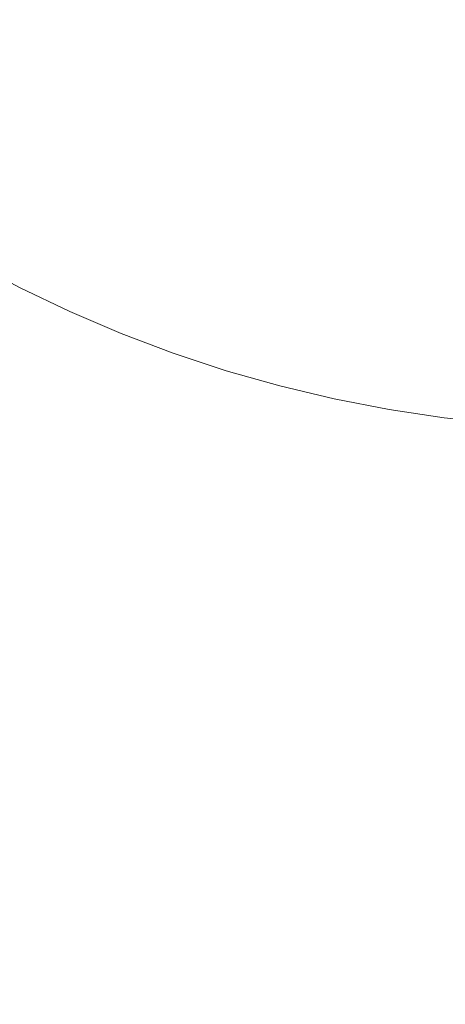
# Model space of a CAD drawing. Header units: centimetres. Extents: x -26.3 to 27.5, y 4.2 to 67.9.
# Tile 136 of 256: x -8.0315 to -7.9992, y 4.5564 to 4.6313. Entities that reach past the tile are written whole.
import ezdxf

# ---------------------------------------------------------------- set-up
doc = ezdxf.new("R2010")
doc.units = ezdxf.units.CM
doc.header["$LTSCALE"] = 2.54
doc.layers.add('Lucido design-1', color=7, linetype='Continuous')

# ---------------------------------------------------------------- blocks, each defined once
blk = doc.blocks.new('Gruppo-2-1')
at = {"color": 7, "linetype": 'Continuous', "lineweight": 9}
for points in [[(-25.986537, 5.900212, -1111.014164), (-25.986537, 4.300212, -1111.014164), (27.113463, 4.300212, -1111.014164), (27.113463, 5.900212, -1111.014164)], [(-25.986537, 5.900212, -1147.114164), (-25.986537, 4.300212, -1147.114164), (27.113463, 4.300212, -1147.114164), (27.113463, 5.900212, -1147.114164)]]:
    blk.add_3dface(points, dxfattribs=at)
for points, invisible_edges in [([(-8.086537, 5.900212, -1111.414164), (9.213463, 5.900212, -1111.414164), (9.113463, 4.600212, -1111.414164), (-7.986537, 4.600212, -1111.414164)], 10), ([(-8.086537, 4.700212, -1111.414164), (-8.086537, 5.900212, -1111.414164), (-7.986537, 4.600212, -1111.414164)], 10), ([(-8.086537, 5.900212, -1147.514164), (9.213463, 5.900212, -1147.514164), (9.113463, 4.600212, -1147.514164), (-7.986537, 4.600212, -1147.514164)], 10), ([(-8.086537, 4.700212, -1147.514164), (-8.086537, 5.900212, -1147.514164), (-7.986537, 4.600212, -1147.514164)], 10), ([(-8.086447, 4.695968, -1111.414164), (-8.086537, 4.700212, -1111.414164), (-7.986537, 4.600212, -1111.414164)], 10), ([(-8.086447, 4.695968, -1147.514164), (-8.086537, 4.700212, -1147.514164), (-7.986537, 4.600212, -1147.514164)], 10), ([(-7.986537, 4.600212, -1111.414164), (-8.085727, 4.68751, -1111.414164), (-8.086177, 4.691731, -1111.414164), (-8.086447, 4.695968, -1111.414164)], 9), ([(-7.986537, 4.600212, -1147.514164), (-8.085727, 4.68751, -1147.514164), (-8.086177, 4.691731, -1147.514164), (-8.086447, 4.695968, -1147.514164)], 9), ([(-8.085727, 4.68751, -1111.414164), (-7.995018, 4.600572, -1111.414164), (-7.999239, 4.601022, -1111.414164)], 9), ([(-8.085727, 4.68751, -1111.414164), (-7.986537, 4.600212, -1111.414164), (-7.990782, 4.600302, -1111.414164), (-7.995018, 4.600572, -1111.414164)], 9), ([(-8.085727, 4.68751, -1111.414164), (-8.027728, 4.609089, -1111.414164), (-8.031558, 4.610919, -1111.414164)], 9), ([(-7.999239, 4.601022, -1111.414164), (-8.003437, 4.60165, -1111.414164), (-8.007605, 4.602456, -1111.414164), (-8.085727, 4.68751, -1111.414164)], 12), ([(-8.085727, 4.68751, -1111.414164), (-8.023823, 4.607423, -1111.414164), (-8.027728, 4.609089, -1111.414164)], 9), ([(-8.007605, 4.602456, -1111.414164), (-8.011735, 4.603439, -1111.414164), (-8.01582, 4.604595, -1111.414164), (-8.085727, 4.68751, -1111.414164)], 12), ([(-8.01582, 4.604595, -1111.414164), (-8.019851, 4.605924, -1111.414164), (-8.023823, 4.607423, -1111.414164), (-8.085727, 4.68751, -1111.414164)], 12), ([(-8.084293, 4.679144, -1147.514164), (-8.085099, 4.683312, -1147.514164), (-8.085727, 4.68751, -1147.514164), (-7.986537, 4.600212, -1147.514164)], 12), ([(-7.986537, 4.600212, -1147.514164), (-8.082154, 4.67093, -1147.514164), (-8.083311, 4.675014, -1147.514164), (-8.084293, 4.679144, -1147.514164)], 9), ([(-8.080825, 4.666898, -1147.514164), (-8.082154, 4.67093, -1147.514164), (-7.986537, 4.600212, -1147.514164)], 10), ([(-7.986537, 4.600212, -1147.514164), (-8.07766, 4.659022, -1147.514164), (-8.079326, 4.662926, -1147.514164), (-8.080825, 4.666898, -1147.514164)], 9), ([(-8.073839, 4.651443, -1147.514164), (-8.07583, 4.655192, -1147.514164), (-8.07766, 4.659022, -1147.514164), (-7.986537, 4.600212, -1147.514164)], 12), ([(-7.986537, 4.600212, -1147.514164), (-8.07169, 4.647781, -1147.514164), (-8.073839, 4.651443, -1147.514164)], 9), ([(-8.066937, 4.640749, -1147.514164), (-8.069388, 4.644215, -1147.514164), (-8.07169, 4.647781, -1147.514164), (-7.986537, 4.600212, -1147.514164)], 12), ([(-7.986537, 4.600212, -1147.514164), (-8.064341, 4.63739, -1147.514164), (-8.066937, 4.640749, -1147.514164)], 9), ([(-7.986537, 4.600212, -1147.514164), (-8.058733, 4.631018, -1147.514164), (-8.061605, 4.634145, -1147.514164), (-8.064341, 4.63739, -1147.514164)], 9), ([(-8.052605, 4.625145, -1147.514164), (-8.055731, 4.628016, -1147.514164), (-8.058733, 4.631018, -1147.514164), (-7.986537, 4.600212, -1147.514164)], 12), ([(-7.986537, 4.600212, -1147.514164), (-8.046001, 4.619812, -1147.514164), (-8.049359, 4.622408, -1147.514164), (-8.052605, 4.625145, -1147.514164)], 9), ([(-8.042535, 4.617361, -1147.514164), (-8.046001, 4.619812, -1147.514164), (-7.986537, 4.600212, -1147.514164)], 10), ([(-7.986537, 4.600212, -1147.514164), (-8.035307, 4.612911, -1147.514164), (-8.038968, 4.615059, -1147.514164), (-8.042535, 4.617361, -1147.514164)], 9), ([(-7.986537, 4.600212, -1147.514164), (-8.027728, 4.609089, -1147.514164), (-8.031558, 4.610919, -1147.514164), (-8.035307, 4.612911, -1147.514164)], 9), ([(-8.029343, 4.605515, -1111.414241), (-8.033324, 4.607417, -1111.414241), (-8.031558, 4.610919, -1111.414164), (-8.027728, 4.609089, -1111.414164)], 11), ([(-8.029343, 4.605515, -1147.514241), (-8.033324, 4.607417, -1147.514241), (-8.031558, 4.610919, -1147.514164), (-8.027728, 4.609089, -1147.514164)], 11), ([(-8.025285, 4.603784, -1111.414241), (-8.029343, 4.605515, -1111.414241), (-8.027728, 4.609089, -1111.414164), (-8.023823, 4.607423, -1111.414164)], 11), ([(-8.025285, 4.603784, -1147.514241), (-8.029343, 4.605515, -1147.514241), (-8.027728, 4.609089, -1147.514164), (-8.023823, 4.607423, -1147.514164)], 11), ([(-8.019851, 4.605924, -1147.514164), (-8.023823, 4.607423, -1147.514164), (-8.027728, 4.609089, -1147.514164), (-7.986537, 4.600212, -1147.514164)], 12), ([(-8.031074, 4.601685, -1111.414495), (-8.035216, 4.603664, -1111.414495), (-8.033324, 4.607417, -1111.414241), (-8.029343, 4.605515, -1111.414241)], 15), ([(-8.031074, 4.601685, -1147.514495), (-8.035216, 4.603664, -1147.514495), (-8.033324, 4.607417, -1147.514241), (-8.029343, 4.605515, -1147.514241)], 15), ([(-8.021158, 4.602226, -1111.414241), (-8.025285, 4.603784, -1111.414241), (-8.023823, 4.607423, -1111.414164), (-8.019851, 4.605924, -1111.414164)], 11), ([(-8.021158, 4.602226, -1147.514241), (-8.025285, 4.603784, -1147.514241), (-8.023823, 4.607423, -1147.514164), (-8.019851, 4.605924, -1147.514164)], 11), ([(-8.026853, 4.599883, -1111.414495), (-8.031074, 4.601685, -1111.414495), (-8.029343, 4.605515, -1111.414241), (-8.025285, 4.603784, -1111.414241)], 15), ([(-8.026853, 4.599883, -1147.514495), (-8.031074, 4.601685, -1147.514495), (-8.029343, 4.605515, -1147.514241), (-8.025285, 4.603784, -1147.514241)], 15), ([(-8.016968, 4.600845, -1111.414241), (-8.021158, 4.602226, -1111.414241), (-8.019851, 4.605924, -1111.414164), (-8.01582, 4.604595, -1111.414164)], 11), ([(-8.016968, 4.600845, -1147.514241), (-8.021158, 4.602226, -1147.514241), (-8.019851, 4.605924, -1147.514164), (-8.01582, 4.604595, -1147.514164)], 11), ([(-7.986537, 4.600212, -1147.514164), (-8.01582, 4.604595, -1147.514164), (-8.019851, 4.605924, -1147.514164)], 9), ([(-8.012724, 4.599643, -1111.414241), (-8.016968, 4.600845, -1111.414241), (-8.01582, 4.604595, -1111.414164), (-8.011735, 4.603439, -1111.414164)], 11), ([(-8.012724, 4.599643, -1147.514241), (-8.016968, 4.600845, -1147.514241), (-8.01582, 4.604595, -1147.514164), (-8.011735, 4.603439, -1147.514164)], 11), ([(-7.986537, 4.600212, -1147.514164), (-8.011735, 4.603439, -1147.514164), (-8.01582, 4.604595, -1147.514164)], 9), ([(-8.032799, 4.597869, -1111.414925), (-8.037101, 4.599925, -1111.414925), (-8.035216, 4.603664, -1111.414495), (-8.031074, 4.601685, -1111.414495)], 15), ([(-8.032799, 4.597869, -1147.514925), (-8.037101, 4.599925, -1147.514925), (-8.035216, 4.603664, -1147.514495), (-8.031074, 4.601685, -1147.514495)], 15), ([(-8.022558, 4.598263, -1111.414495), (-8.026853, 4.599883, -1111.414495), (-8.025285, 4.603784, -1111.414241), (-8.021158, 4.602226, -1111.414241)], 15), ([(-8.022558, 4.598263, -1147.514495), (-8.026853, 4.599883, -1147.514495), (-8.025285, 4.603784, -1147.514241), (-8.021158, 4.602226, -1147.514241)], 15), ([(-8.008432, 4.598622, -1111.414241), (-8.012724, 4.599643, -1111.414241), (-8.011735, 4.603439, -1111.414164), (-8.007605, 4.602456, -1111.414164)], 11), ([(-8.008432, 4.598622, -1147.514241), (-8.012724, 4.599643, -1147.514241), (-8.011735, 4.603439, -1147.514164), (-8.007605, 4.602456, -1147.514164)], 11), ([(-8.007605, 4.602456, -1147.514164), (-8.011735, 4.603439, -1147.514164), (-7.986537, 4.600212, -1147.514164)], 10), ([(-8.018199, 4.596826, -1111.414495), (-8.022558, 4.598263, -1111.414495), (-8.021158, 4.602226, -1111.414241), (-8.016968, 4.600845, -1111.414241)], 15), ([(-8.018199, 4.596826, -1147.514495), (-8.022558, 4.598263, -1147.514495), (-8.021158, 4.602226, -1147.514241), (-8.016968, 4.600845, -1147.514241)], 15), ([(-8.0041, 4.597785, -1111.414241), (-8.008432, 4.598622, -1111.414241), (-8.007605, 4.602456, -1111.414164), (-8.003437, 4.60165, -1111.414164)], 11), ([(-8.0041, 4.597785, -1147.514241), (-8.008432, 4.598622, -1147.514241), (-8.007605, 4.602456, -1147.514164), (-8.003437, 4.60165, -1147.514164)], 11), ([(-7.986537, 4.600212, -1147.514164), (-7.999239, 4.601022, -1147.514164), (-8.003437, 4.60165, -1147.514164), (-8.007605, 4.602456, -1147.514164)], 9), ([(-8.028414, 4.595998, -1111.414925), (-8.032799, 4.597869, -1111.414925), (-8.031074, 4.601685, -1111.414495), (-8.026853, 4.599883, -1111.414495)], 15), ([(-8.028414, 4.595998, -1147.514925), (-8.032799, 4.597869, -1147.514925), (-8.031074, 4.601685, -1147.514495), (-8.026853, 4.599883, -1147.514495)], 15), ([(-7.999737, 4.597131, -1111.414241), (-8.0041, 4.597785, -1111.414241), (-8.003437, 4.60165, -1111.414164), (-7.999239, 4.601022, -1111.414164)], 11), ([(-7.999737, 4.597131, -1147.514241), (-8.0041, 4.597785, -1147.514241), (-8.003437, 4.60165, -1147.514164), (-7.999239, 4.601022, -1147.514164)], 11), ([(-7.995351, 4.596664, -1111.414241), (-7.999737, 4.597131, -1111.414241), (-7.999239, 4.601022, -1111.414164), (-7.995018, 4.600572, -1111.414164)], 11), ([(-7.995351, 4.596664, -1147.514241), (-7.999737, 4.597131, -1147.514241), (-7.999239, 4.601022, -1147.514164), (-7.995018, 4.600572, -1147.514164)], 11), ([(-7.986537, 4.600212, -1147.514164), (-7.990782, 4.600302, -1147.514164), (-7.995018, 4.600572, -1147.514164), (-7.999239, 4.601022, -1147.514164)], 8), ([(-8.013783, 4.595575, -1111.414495), (-8.018199, 4.596826, -1111.414495), (-8.016968, 4.600845, -1111.414241), (-8.012724, 4.599643, -1111.414241)], 15), ([(-8.013783, 4.595575, -1147.514495), (-8.018199, 4.596826, -1147.514495), (-8.016968, 4.600845, -1147.514241), (-8.012724, 4.599643, -1147.514241)], 15), ([(-8.023953, 4.594315, -1111.414925), (-8.028414, 4.595998, -1111.414925), (-8.026853, 4.599883, -1111.414495), (-8.022558, 4.598263, -1111.414495)], 15), ([(-8.023953, 4.594315, -1147.514925), (-8.028414, 4.595998, -1147.514925), (-8.026853, 4.599883, -1147.514495), (-8.022558, 4.598263, -1147.514495)], 15), ([(-8.009317, 4.594513, -1111.414495), (-8.013783, 4.595575, -1111.414495), (-8.012724, 4.599643, -1111.414241), (-8.008432, 4.598622, -1111.414241)], 15), ([(-8.009317, 4.594513, -1147.514495), (-8.013783, 4.595575, -1147.514495), (-8.012724, 4.599643, -1147.514241), (-8.008432, 4.598622, -1147.514241)], 15), ([(-8.019425, 4.592822, -1111.414925), (-8.023953, 4.594315, -1111.414925), (-8.022558, 4.598263, -1111.414495), (-8.018199, 4.596826, -1111.414495)], 15), ([(-8.019425, 4.592822, -1147.514925), (-8.023953, 4.594315, -1147.514925), (-8.022558, 4.598263, -1147.514495), (-8.018199, 4.596826, -1147.514495)], 15), ([(-8.004811, 4.593642, -1111.414495), (-8.009317, 4.594513, -1111.414495), (-8.008432, 4.598622, -1111.414241), (-8.0041, 4.597785, -1111.414241)], 15), ([(-8.004811, 4.593642, -1147.514495), (-8.009317, 4.594513, -1147.514495), (-8.008432, 4.598622, -1147.514241), (-8.0041, 4.597785, -1147.514241)], 15), ([(-8.029966, 4.592137, -1111.41553), (-8.034513, 4.594077, -1111.41553), (-8.032799, 4.597869, -1111.414925), (-8.028414, 4.595998, -1111.414925)], 15), ([(-8.029966, 4.592137, -1147.51553), (-8.034513, 4.594077, -1147.51553), (-8.032799, 4.597869, -1147.514925), (-8.028414, 4.595998, -1147.514925)], 15), ([(-8.000271, 4.592962, -1111.414495), (-8.004811, 4.593642, -1111.414495), (-8.0041, 4.597785, -1111.414241), (-7.999737, 4.597131, -1111.414241)], 15), ([(-8.000271, 4.592962, -1147.514495), (-8.004811, 4.593642, -1147.514495), (-8.0041, 4.597785, -1147.514241), (-7.999737, 4.597131, -1147.514241)], 15), ([(-8.014838, 4.591523, -1111.414925), (-8.019425, 4.592822, -1111.414925), (-8.018199, 4.596826, -1111.414495), (-8.013783, 4.595575, -1111.414495)], 15), ([(-8.014838, 4.591523, -1147.514925), (-8.019425, 4.592822, -1147.514925), (-8.018199, 4.596826, -1147.514495), (-8.013783, 4.595575, -1147.514495)], 15), ([(-7.995707, 4.592476, -1111.414495), (-8.000271, 4.592962, -1111.414495), (-7.999737, 4.597131, -1111.414241), (-7.995351, 4.596664, -1111.414241)], 15), ([(-7.995707, 4.592476, -1147.514495), (-8.000271, 4.592962, -1147.514495), (-7.999737, 4.597131, -1147.514241), (-7.995351, 4.596664, -1147.514241)], 15), ([(-8.02534, 4.590391, -1111.41553), (-8.029966, 4.592137, -1111.41553), (-8.028414, 4.595998, -1111.414925), (-8.023953, 4.594315, -1111.414925)], 15), ([(-8.02534, 4.590391, -1147.51553), (-8.029966, 4.592137, -1147.51553), (-8.028414, 4.595998, -1147.514925), (-8.023953, 4.594315, -1147.514925)], 15), ([(-8.010199, 4.59042, -1111.414925), (-8.014838, 4.591523, -1111.414925), (-8.013783, 4.595575, -1111.414495), (-8.009317, 4.594513, -1111.414495)], 15), ([(-8.010199, 4.59042, -1147.514925), (-8.014838, 4.591523, -1147.514925), (-8.013783, 4.595575, -1147.514495), (-8.009317, 4.594513, -1147.514495)], 15), ([(-8.020644, 4.588843, -1111.41553), (-8.02534, 4.590391, -1111.41553), (-8.023953, 4.594315, -1111.414925), (-8.019425, 4.592822, -1111.414925)], 15), ([(-8.020644, 4.588843, -1147.51553), (-8.02534, 4.590391, -1147.51553), (-8.023953, 4.594315, -1147.514925), (-8.019425, 4.592822, -1147.514925)], 15), ([(-8.005518, 4.589515, -1111.414925), (-8.010199, 4.59042, -1111.414925), (-8.009317, 4.594513, -1111.414495), (-8.004811, 4.593642, -1111.414495)], 15), ([(-8.005518, 4.589515, -1147.514925), (-8.010199, 4.59042, -1147.514925), (-8.009317, 4.594513, -1147.514495), (-8.004811, 4.593642, -1147.514495)], 15), ([(-8.031505, 4.588306, -1111.416309), (-8.036214, 4.590316, -1111.416309), (-8.034513, 4.594077, -1111.41553), (-8.029966, 4.592137, -1111.41553)], 15), ([(-8.031505, 4.588306, -1147.516309), (-8.036214, 4.590316, -1147.516309), (-8.034513, 4.594077, -1147.51553), (-8.029966, 4.592137, -1147.51553)], 15), ([(-8.000803, 4.588809, -1111.414925), (-8.005518, 4.589515, -1111.414925), (-8.004811, 4.593642, -1111.414495), (-8.000271, 4.592962, -1111.414495)], 15), ([(-8.000803, 4.588809, -1147.514925), (-8.005518, 4.589515, -1147.514925), (-8.004811, 4.593642, -1147.514495), (-8.000271, 4.592962, -1147.514495)], 15), ([(-8.015886, 4.587496, -1111.41553), (-8.020644, 4.588843, -1111.41553), (-8.019425, 4.592822, -1111.414925), (-8.014838, 4.591523, -1111.414925)], 15), ([(-8.015886, 4.587496, -1147.51553), (-8.020644, 4.588843, -1147.51553), (-8.019425, 4.592822, -1147.514925), (-8.014838, 4.591523, -1147.514925)], 15), ([(-7.996062, 4.588304, -1111.414925), (-8.000803, 4.588809, -1111.414925), (-8.000271, 4.592962, -1111.414495), (-7.995707, 4.592476, -1111.414495)], 15), ([(-7.996062, 4.588304, -1147.514925), (-8.000803, 4.588809, -1147.514925), (-8.000271, 4.592962, -1147.514495), (-7.995707, 4.592476, -1147.514495)], 15), ([(-8.026715, 4.586499, -1111.416309), (-8.031505, 4.588306, -1111.416309), (-8.029966, 4.592137, -1111.41553), (-8.02534, 4.590391, -1111.41553)], 15), ([(-8.026715, 4.586499, -1147.516309), (-8.031505, 4.588306, -1147.516309), (-8.029966, 4.592137, -1147.51553), (-8.02534, 4.590391, -1147.51553)], 15), ([(-8.011076, 4.586352, -1111.41553), (-8.015886, 4.587496, -1111.41553), (-8.014838, 4.591523, -1111.414925), (-8.010199, 4.59042, -1111.414925)], 15), ([(-8.011076, 4.586352, -1147.51553), (-8.015886, 4.587496, -1147.51553), (-8.014838, 4.591523, -1147.514925), (-8.010199, 4.59042, -1147.514925)], 15), ([(-8.033029, 4.584513, -1111.41726), (-8.037897, 4.586591, -1111.41726), (-8.036214, 4.590316, -1111.416309), (-8.031505, 4.588306, -1111.416309)], 15), ([(-8.033029, 4.584513, -1147.51726), (-8.037897, 4.586591, -1147.51726), (-8.036214, 4.590316, -1147.516309), (-8.031505, 4.588306, -1147.516309)], 15), ([(-8.021853, 4.584896, -1111.416309), (-8.026715, 4.586499, -1111.416309), (-8.02534, 4.590391, -1111.41553), (-8.020644, 4.588843, -1111.41553)], 15), ([(-8.021853, 4.584896, -1147.516309), (-8.026715, 4.586499, -1147.516309), (-8.02534, 4.590391, -1147.51553), (-8.020644, 4.588843, -1147.51553)], 15), ([(-8.006222, 4.585413, -1111.41553), (-8.011076, 4.586352, -1111.41553), (-8.010199, 4.59042, -1111.414925), (-8.005518, 4.589515, -1111.414925)], 15), ([(-8.006222, 4.585413, -1147.51553), (-8.011076, 4.586352, -1147.51553), (-8.010199, 4.59042, -1147.514925), (-8.005518, 4.589515, -1147.514925)], 15), ([(-8.001332, 4.584681, -1111.41553), (-8.006222, 4.585413, -1111.41553), (-8.005518, 4.589515, -1111.414925), (-8.000803, 4.588809, -1111.414925)], 15), ([(-8.001332, 4.584681, -1147.51553), (-8.006222, 4.585413, -1147.51553), (-8.005518, 4.589515, -1147.514925), (-8.000803, 4.588809, -1147.514925)], 15), ([(-8.028077, 4.582644, -1111.41726), (-8.033029, 4.584513, -1111.41726), (-8.031505, 4.588306, -1111.416309), (-8.026715, 4.586499, -1111.416309)], 15), ([(-8.028077, 4.582644, -1147.51726), (-8.033029, 4.584513, -1147.51726), (-8.031505, 4.588306, -1147.516309), (-8.026715, 4.586499, -1147.516309)], 15), ([(-8.016927, 4.583501, -1111.416309), (-8.021853, 4.584896, -1111.416309), (-8.020644, 4.588843, -1111.41553), (-8.015886, 4.587496, -1111.41553)], 15), ([(-8.016927, 4.583501, -1147.516309), (-8.021853, 4.584896, -1147.516309), (-8.020644, 4.588843, -1147.51553), (-8.015886, 4.587496, -1147.51553)], 15), ([(-7.996415, 4.584157, -1111.41553), (-8.001332, 4.584681, -1111.41553), (-8.000803, 4.588809, -1111.414925), (-7.996062, 4.588304, -1111.414925)], 15), ([(-7.996415, 4.584157, -1147.51553), (-8.001332, 4.584681, -1147.51553), (-8.000803, 4.588809, -1147.514925), (-7.996062, 4.588304, -1147.514925)], 15), ([(-8.011946, 4.582317, -1111.416309), (-8.016927, 4.583501, -1111.416309), (-8.015886, 4.587496, -1111.41553), (-8.011076, 4.586352, -1111.41553)], 15), ([(-8.011946, 4.582317, -1147.516309), (-8.016927, 4.583501, -1147.516309), (-8.015886, 4.587496, -1147.51553), (-8.011076, 4.586352, -1147.51553)], 15), ([(-8.02305, 4.580987, -1111.41726), (-8.028077, 4.582644, -1111.41726), (-8.026715, 4.586499, -1111.416309), (-8.021853, 4.584896, -1111.416309)], 15), ([(-8.02305, 4.580987, -1147.51726), (-8.028077, 4.582644, -1147.51726), (-8.026715, 4.586499, -1147.516309), (-8.021853, 4.584896, -1147.516309)], 15), ([(-8.006919, 4.581344, -1111.416309), (-8.011946, 4.582317, -1111.416309), (-8.011076, 4.586352, -1111.41553), (-8.006222, 4.585413, -1111.41553)], 15), ([(-8.006919, 4.581344, -1147.516309), (-8.011946, 4.582317, -1147.516309), (-8.011076, 4.586352, -1147.51553), (-8.006222, 4.585413, -1147.51553)], 15), ([(-8.001856, 4.580586, -1111.416309), (-8.006919, 4.581344, -1111.416309), (-8.006222, 4.585413, -1111.41553), (-8.001332, 4.584681, -1111.41553)], 15), ([(-8.001856, 4.580586, -1147.516309), (-8.006919, 4.581344, -1147.516309), (-8.006222, 4.585413, -1147.51553), (-8.001332, 4.584681, -1147.51553)], 15), ([(-8.029423, 4.578835, -1111.41838), (-8.034535, 4.580764, -1111.41838), (-8.033029, 4.584513, -1111.41726), (-8.028077, 4.582644, -1111.41726)], 15), ([(-8.029423, 4.578835, -1147.51838), (-8.034535, 4.580764, -1147.51838), (-8.033029, 4.584513, -1147.51726), (-8.028077, 4.582644, -1147.51726)], 15), ([(-8.017957, 4.579545, -1111.41726), (-8.02305, 4.580987, -1111.41726), (-8.021853, 4.584896, -1111.416309), (-8.016927, 4.583501, -1111.416309)], 15), ([(-8.017957, 4.579545, -1147.51726), (-8.02305, 4.580987, -1147.51726), (-8.021853, 4.584896, -1147.516309), (-8.016927, 4.583501, -1147.516309)], 15), ([(-7.996765, 4.580044, -1111.416309), (-8.001856, 4.580586, -1111.416309), (-8.001332, 4.584681, -1111.41553), (-7.996415, 4.584157, -1111.41553)], 15), ([(-7.996765, 4.580044, -1147.516309), (-8.001856, 4.580586, -1147.516309), (-8.001332, 4.584681, -1147.51553), (-7.996415, 4.584157, -1147.51553)], 15), ([(-8.012807, 4.578321, -1111.41726), (-8.017957, 4.579545, -1111.41726), (-8.016927, 4.583501, -1111.416309), (-8.011946, 4.582317, -1111.416309)], 15), ([(-8.012807, 4.578321, -1147.51726), (-8.017957, 4.579545, -1147.51726), (-8.016927, 4.583501, -1147.516309), (-8.011946, 4.582317, -1147.516309)], 15), ([(-8.024233, 4.577124, -1111.41838), (-8.029423, 4.578835, -1111.41838), (-8.028077, 4.582644, -1111.41726), (-8.02305, 4.580987, -1111.41726)], 15), ([(-8.024233, 4.577124, -1147.51838), (-8.029423, 4.578835, -1147.51838), (-8.028077, 4.582644, -1147.51726), (-8.02305, 4.580987, -1147.51726)], 15), ([(-8.00761, 4.577315, -1111.41726), (-8.012807, 4.578321, -1111.41726), (-8.011946, 4.582317, -1111.416309), (-8.006919, 4.581344, -1111.416309)], 15), ([(-8.00761, 4.577315, -1147.51726), (-8.012807, 4.578321, -1147.51726), (-8.011946, 4.582317, -1147.516309), (-8.006919, 4.581344, -1147.516309)], 15), ([(-8.030751, 4.575076, -1111.419667), (-8.036022, 4.577066, -1111.419667), (-8.034535, 4.580764, -1111.41838), (-8.029423, 4.578835, -1111.41838)], 15), ([(-8.030751, 4.575076, -1147.519667), (-8.036022, 4.577066, -1147.519667), (-8.034535, 4.580764, -1147.51838), (-8.029423, 4.578835, -1147.51838)], 15), ([(-8.018975, 4.575635, -1111.41838), (-8.024233, 4.577124, -1111.41838), (-8.02305, 4.580987, -1111.41726), (-8.017957, 4.579545, -1111.41726)], 15), ([(-8.018975, 4.575635, -1147.51838), (-8.024233, 4.577124, -1147.51838), (-8.02305, 4.580987, -1147.51726), (-8.017957, 4.579545, -1147.51726)], 15), ([(-8.002375, 4.576532, -1111.41726), (-8.00761, 4.577315, -1111.41726), (-8.006919, 4.581344, -1111.416309), (-8.001856, 4.580586, -1111.416309)], 15), ([(-8.002375, 4.576532, -1147.51726), (-8.00761, 4.577315, -1147.51726), (-8.006919, 4.581344, -1147.516309), (-8.001856, 4.580586, -1147.516309)], 15), ([(-7.997112, 4.575971, -1111.41726), (-8.002375, 4.576532, -1111.41726), (-8.001856, 4.580586, -1111.416309), (-7.996765, 4.580044, -1111.416309)], 15), ([(-7.997112, 4.575971, -1147.51726), (-8.002375, 4.576532, -1147.51726), (-8.001856, 4.580586, -1147.516309), (-7.996765, 4.580044, -1147.516309)], 15), ([(-8.013658, 4.574371, -1111.41838), (-8.018975, 4.575635, -1111.41838), (-8.017957, 4.579545, -1111.41726), (-8.012807, 4.578321, -1111.41726)], 15), ([(-8.013658, 4.574371, -1147.51838), (-8.018975, 4.575635, -1147.51838), (-8.017957, 4.579545, -1147.51726), (-8.012807, 4.578321, -1147.51726)], 15), ([(-8.0254, 4.573313, -1111.419667), (-8.030751, 4.575076, -1111.419667), (-8.029423, 4.578835, -1111.41838), (-8.024233, 4.577124, -1111.41838)], 15), ([(-8.0254, 4.573313, -1147.519667), (-8.030751, 4.575076, -1147.519667), (-8.029423, 4.578835, -1147.51838), (-8.024233, 4.577124, -1147.51838)], 15), ([(-8.008293, 4.573333, -1111.41838), (-8.013658, 4.574371, -1111.41838), (-8.012807, 4.578321, -1111.41726), (-8.00761, 4.577315, -1111.41726)], 15), ([(-8.008293, 4.573333, -1147.51838), (-8.013658, 4.574371, -1147.51838), (-8.012807, 4.578321, -1147.51726), (-8.00761, 4.577315, -1147.51726)], 15), ([(-8.032058, 4.571376, -1111.421119), (-8.037485, 4.573424, -1111.421119), (-8.036022, 4.577066, -1111.419667), (-8.030751, 4.575076, -1111.419667)], 15), ([(-8.032058, 4.571376, -1147.521119), (-8.037485, 4.573424, -1147.521119), (-8.036022, 4.577066, -1147.519667), (-8.030751, 4.575076, -1147.519667)], 15), ([(-8.019979, 4.571778, -1111.419667), (-8.0254, 4.573313, -1111.419667), (-8.024233, 4.577124, -1111.41838), (-8.018975, 4.575635, -1111.41838)], 15), ([(-8.019979, 4.571778, -1147.519667), (-8.0254, 4.573313, -1147.519667), (-8.024233, 4.577124, -1147.51838), (-8.018975, 4.575635, -1147.51838)], 15), ([(-8.002888, 4.572524, -1111.41838), (-8.008293, 4.573333, -1111.41838), (-8.00761, 4.577315, -1111.41726), (-8.002375, 4.576532, -1111.41726)], 15), ([(-8.002888, 4.572524, -1147.51838), (-8.008293, 4.573333, -1147.51838), (-8.00761, 4.577315, -1147.51726), (-8.002375, 4.576532, -1147.51726)], 15), ([(-7.997455, 4.571945, -1111.41838), (-8.002888, 4.572524, -1111.41838), (-8.002375, 4.576532, -1111.41726), (-7.997112, 4.575971, -1111.41726)], 15), ([(-7.997455, 4.571945, -1147.51838), (-8.002888, 4.572524, -1147.51838), (-8.002375, 4.576532, -1147.51726), (-7.997112, 4.575971, -1147.51726)], 15), ([(-8.014498, 4.570474, -1111.419667), (-8.019979, 4.571778, -1111.419667), (-8.018975, 4.575635, -1111.41838), (-8.013658, 4.574371, -1111.41838)], 15), ([(-8.014498, 4.570474, -1147.519667), (-8.019979, 4.571778, -1147.519667), (-8.018975, 4.575635, -1147.51838), (-8.013658, 4.574371, -1147.51838)], 15), ([(-8.026549, 4.56956, -1111.421119), (-8.032058, 4.571376, -1111.421119), (-8.030751, 4.575076, -1111.419667), (-8.0254, 4.573313, -1111.419667)], 15), ([(-8.026549, 4.56956, -1147.521119), (-8.032058, 4.571376, -1147.521119), (-8.030751, 4.575076, -1147.519667), (-8.0254, 4.573313, -1147.519667)], 15), ([(-8.008967, 4.569404, -1111.419667), (-8.014498, 4.570474, -1111.419667), (-8.013658, 4.574371, -1111.41838), (-8.008293, 4.573333, -1111.41838)], 15), ([(-8.008967, 4.569404, -1147.519667), (-8.014498, 4.570474, -1147.519667), (-8.013658, 4.574371, -1147.51838), (-8.008293, 4.573333, -1147.51838)], 15), ([(-8.020968, 4.567979, -1111.421119), (-8.026549, 4.56956, -1111.421119), (-8.0254, 4.573313, -1111.419667), (-8.019979, 4.571778, -1111.419667)], 15), ([(-8.020968, 4.567979, -1147.521119), (-8.026549, 4.56956, -1147.521119), (-8.0254, 4.573313, -1147.519667), (-8.019979, 4.571778, -1147.519667)], 15), ([(-8.003395, 4.56857, -1111.419667), (-8.008967, 4.569404, -1111.419667), (-8.008293, 4.573333, -1111.41838), (-8.002888, 4.572524, -1111.41838)], 15), ([(-8.003395, 4.56857, -1147.519667), (-8.008967, 4.569404, -1147.519667), (-8.008293, 4.573333, -1147.51838), (-8.002888, 4.572524, -1147.51838)], 15), ([(-7.997793, 4.567973, -1111.419667), (-8.003395, 4.56857, -1111.419667), (-8.002888, 4.572524, -1111.41838), (-7.997455, 4.571945, -1111.41838)], 15), ([(-7.997793, 4.567973, -1147.519667), (-8.003395, 4.56857, -1147.519667), (-8.002888, 4.572524, -1147.51838), (-7.997455, 4.571945, -1147.51838)], 15), ([(-8.015325, 4.566637, -1111.421119), (-8.020968, 4.567979, -1111.421119), (-8.019979, 4.571778, -1111.419667), (-8.014498, 4.570474, -1111.419667)], 15), ([(-8.015325, 4.566637, -1147.521119), (-8.020968, 4.567979, -1147.521119), (-8.019979, 4.571778, -1147.519667), (-8.014498, 4.570474, -1147.519667)], 15), ([(-8.027679, 4.565872, -1111.422732), (-8.033343, 4.567739, -1111.422732), (-8.032058, 4.571376, -1111.421119), (-8.026549, 4.56956, -1111.421119)], 15), ([(-8.027679, 4.565872, -1147.522732), (-8.033343, 4.567739, -1147.522732), (-8.032058, 4.571376, -1147.521119), (-8.026549, 4.56956, -1147.521119)], 15), ([(-8.00963, 4.565536, -1111.421119), (-8.015325, 4.566637, -1111.421119), (-8.014498, 4.570474, -1111.419667), (-8.008967, 4.569404, -1111.419667)], 15), ([(-8.00963, 4.565536, -1147.521119), (-8.015325, 4.566637, -1147.521119), (-8.014498, 4.570474, -1147.519667), (-8.008967, 4.569404, -1147.519667)], 15), ([(-8.02194, 4.564246, -1111.422732), (-8.027679, 4.565872, -1111.422732), (-8.026549, 4.56956, -1111.421119), (-8.020968, 4.567979, -1111.421119)], 15), ([(-8.02194, 4.564246, -1147.522732), (-8.027679, 4.565872, -1147.522732), (-8.026549, 4.56956, -1147.521119), (-8.020968, 4.567979, -1147.521119)], 15), ([(-8.003893, 4.564677, -1111.421119), (-8.00963, 4.565536, -1111.421119), (-8.008967, 4.569404, -1111.419667), (-8.003395, 4.56857, -1111.419667)], 15), ([(-8.003893, 4.564677, -1147.521119), (-8.00963, 4.565536, -1147.521119), (-8.008967, 4.569404, -1147.519667), (-8.003395, 4.56857, -1147.519667)], 15), ([(-7.998125, 4.564063, -1111.421119), (-8.003893, 4.564677, -1111.421119), (-8.003395, 4.56857, -1111.419667), (-7.997793, 4.567973, -1111.419667)], 15), ([(-7.998125, 4.564063, -1147.521119), (-8.003893, 4.564677, -1147.521119), (-8.003395, 4.56857, -1147.519667), (-7.997793, 4.567973, -1147.519667)], 15), ([(-8.028786, 4.562254, -1111.424503), (-8.034603, 4.564172, -1111.424503), (-8.033343, 4.567739, -1111.422732), (-8.027679, 4.565872, -1111.422732)], 15), ([(-8.028786, 4.562254, -1147.524503), (-8.034603, 4.564172, -1147.524503), (-8.033343, 4.567739, -1147.522732), (-8.027679, 4.565872, -1147.522732)], 15), ([(-8.016138, 4.562866, -1111.422732), (-8.02194, 4.564246, -1111.422732), (-8.020968, 4.567979, -1111.421119), (-8.015325, 4.566637, -1111.421119)], 15), ([(-8.016138, 4.562866, -1147.522732), (-8.02194, 4.564246, -1147.522732), (-8.020968, 4.567979, -1147.521119), (-8.015325, 4.566637, -1147.521119)], 15), ([(-8.010282, 4.561734, -1111.422732), (-8.016138, 4.562866, -1111.422732), (-8.015325, 4.566637, -1111.421119), (-8.00963, 4.565536, -1111.421119)], 15), ([(-8.010282, 4.561734, -1147.522732), (-8.016138, 4.562866, -1147.522732), (-8.015325, 4.566637, -1147.521119), (-8.00963, 4.565536, -1147.521119)], 15), ([(-8.022893, 4.560585, -1111.424503), (-8.028786, 4.562254, -1111.424503), (-8.027679, 4.565872, -1111.422732), (-8.02194, 4.564246, -1111.422732)], 15), ([(-8.022893, 4.560585, -1147.524503), (-8.028786, 4.562254, -1147.524503), (-8.027679, 4.565872, -1147.522732), (-8.02194, 4.564246, -1147.522732)], 15), ([(-8.004383, 4.560851, -1111.422732), (-8.010282, 4.561734, -1111.422732), (-8.00963, 4.565536, -1111.421119), (-8.003893, 4.564677, -1111.421119)], 15), ([(-8.004383, 4.560851, -1147.522732), (-8.010282, 4.561734, -1147.522732), (-8.00963, 4.565536, -1147.521119), (-8.003893, 4.564677, -1147.521119)], 15), ([(-7.998453, 4.560219, -1111.422732), (-8.004383, 4.560851, -1111.422732), (-8.003893, 4.564677, -1111.421119), (-7.998125, 4.564063, -1111.421119)], 15), ([(-7.998453, 4.560219, -1147.522732), (-8.004383, 4.560851, -1147.522732), (-8.003893, 4.564677, -1147.521119), (-7.998125, 4.564063, -1147.521119)], 15), ([(-8.029871, 4.558714, -1111.426429), (-8.035837, 4.560681, -1111.426429), (-8.034603, 4.564172, -1111.424503), (-8.028786, 4.562254, -1111.424503)], 15), ([(-8.029871, 4.558714, -1147.526429), (-8.035837, 4.560681, -1147.526429), (-8.034603, 4.564172, -1147.524503), (-8.028786, 4.562254, -1147.524503)], 15), ([(-8.016935, 4.559168, -1111.424503), (-8.022893, 4.560585, -1111.424503), (-8.02194, 4.564246, -1111.422732), (-8.016138, 4.562866, -1111.422732)], 15), ([(-8.016935, 4.559168, -1147.524503), (-8.022893, 4.560585, -1147.524503), (-8.02194, 4.564246, -1147.522732), (-8.016138, 4.562866, -1147.522732)], 15), ([(-8.010921, 4.558005, -1111.424503), (-8.016935, 4.559168, -1111.424503), (-8.016138, 4.562866, -1111.422732), (-8.010282, 4.561734, -1111.422732)], 15), ([(-8.010921, 4.558005, -1147.524503), (-8.016935, 4.559168, -1147.524503), (-8.016138, 4.562866, -1147.522732), (-8.010282, 4.561734, -1147.522732)], 15), ([(-8.023826, 4.557002, -1111.426429), (-8.029871, 4.558714, -1111.426429), (-8.028786, 4.562254, -1111.424503), (-8.022893, 4.560585, -1111.424503)], 15), ([(-8.023826, 4.557002, -1147.526429), (-8.029871, 4.558714, -1147.526429), (-8.028786, 4.562254, -1147.524503), (-8.022893, 4.560585, -1147.524503)], 15), ([(-8.004864, 4.557099, -1111.424503), (-8.010921, 4.558005, -1111.424503), (-8.010282, 4.561734, -1111.422732), (-8.004383, 4.560851, -1111.422732)], 15), ([(-8.004864, 4.557099, -1147.524503), (-8.010921, 4.558005, -1147.524503), (-8.010282, 4.561734, -1147.522732), (-8.004383, 4.560851, -1147.522732)], 15), ([(-8.030929, 4.555257, -1111.428505), (-8.037041, 4.557271, -1111.428505), (-8.035837, 4.560681, -1111.426429), (-8.029871, 4.558714, -1111.426429)], 15), ([(-8.030929, 4.555257, -1147.528505), (-8.037041, 4.557271, -1147.528505), (-8.035837, 4.560681, -1147.526429), (-8.029871, 4.558714, -1147.526429)], 15), ([(-8.017715, 4.555549, -1111.426429), (-8.023826, 4.557002, -1111.426429), (-8.022893, 4.560585, -1111.424503), (-8.016935, 4.559168, -1111.424503)], 15), ([(-8.017715, 4.555549, -1147.526429), (-8.023826, 4.557002, -1147.526429), (-8.022893, 4.560585, -1147.524503), (-8.016935, 4.559168, -1147.524503)], 15), ([(-7.998773, 4.55645, -1111.424503), (-8.004864, 4.557099, -1111.424503), (-8.004383, 4.560851, -1111.422732), (-7.998453, 4.560219, -1111.422732)], 15), ([(-7.998773, 4.55645, -1147.524503), (-8.004864, 4.557099, -1147.524503), (-8.004383, 4.560851, -1147.522732), (-7.998453, 4.560219, -1147.522732)], 15), ([(-8.011547, 4.554356, -1111.426429), (-8.017715, 4.555549, -1111.426429), (-8.016935, 4.559168, -1111.424503), (-8.010921, 4.558005, -1111.424503)], 15), ([(-8.011547, 4.554356, -1147.526429), (-8.017715, 4.555549, -1147.526429), (-8.016935, 4.559168, -1147.524503), (-8.010921, 4.558005, -1147.524503)], 15), ([(-8.024737, 4.553503, -1111.428505), (-8.030929, 4.555257, -1111.428505), (-8.029871, 4.558714, -1111.426429), (-8.023826, 4.557002, -1111.426429)], 15), ([(-8.024737, 4.553503, -1147.528505), (-8.030929, 4.555257, -1147.528505), (-8.029871, 4.558714, -1147.526429), (-8.023826, 4.557002, -1147.526429)], 15), ([(-8.005334, 4.553426, -1111.426429), (-8.011547, 4.554356, -1111.426429), (-8.010921, 4.558005, -1111.424503), (-8.004864, 4.557099, -1111.424503)], 15), ([(-8.005334, 4.553426, -1147.526429), (-8.011547, 4.554356, -1147.526429), (-8.010921, 4.558005, -1147.524503), (-8.004864, 4.557099, -1147.524503)], 15), ([(-8.031961, 4.551888, -1111.430729), (-8.038215, 4.55395, -1111.430729), (-8.037041, 4.557271, -1111.428505), (-8.030929, 4.555257, -1111.428505)], 15), ([(-8.031961, 4.551888, -1147.530729), (-8.038215, 4.55395, -1147.530729), (-8.037041, 4.557271, -1147.528505), (-8.030929, 4.555257, -1147.528505)], 15), ([(-8.018476, 4.552014, -1111.428505), (-8.024737, 4.553503, -1111.428505), (-8.023826, 4.557002, -1111.426429), (-8.017715, 4.555549, -1111.426429)], 15), ([(-8.018476, 4.552014, -1147.528505), (-8.024737, 4.553503, -1147.528505), (-8.023826, 4.557002, -1147.526429), (-8.017715, 4.555549, -1147.526429)], 15), ([(-7.999087, 4.552761, -1111.426429), (-8.005334, 4.553426, -1111.426429), (-8.004864, 4.557099, -1111.424503), (-7.998773, 4.55645, -1111.424503)], 15), ([(-7.999087, 4.552761, -1147.526429), (-8.005334, 4.553426, -1147.526429), (-8.004864, 4.557099, -1147.524503), (-7.998773, 4.55645, -1147.524503)], 15)]:
    blk.add_3dface(points, dxfattribs=dict(at, invisible_edges=invisible_edges))
blk = doc.blocks.new('Gruppo-3-1')
at = {"color": 7}
blk.add_blockref('Gruppo-2-1', (0, 0), dxfattribs=at)

msp = doc.modelspace()

# ---------------------------------------------------------------- block references
at = {"layer": 'Lucido design-1', "color": 7}
msp.add_blockref('Gruppo-3-1', (0, 0), dxfattribs=at)

doc.saveas('drawing.dxf')
